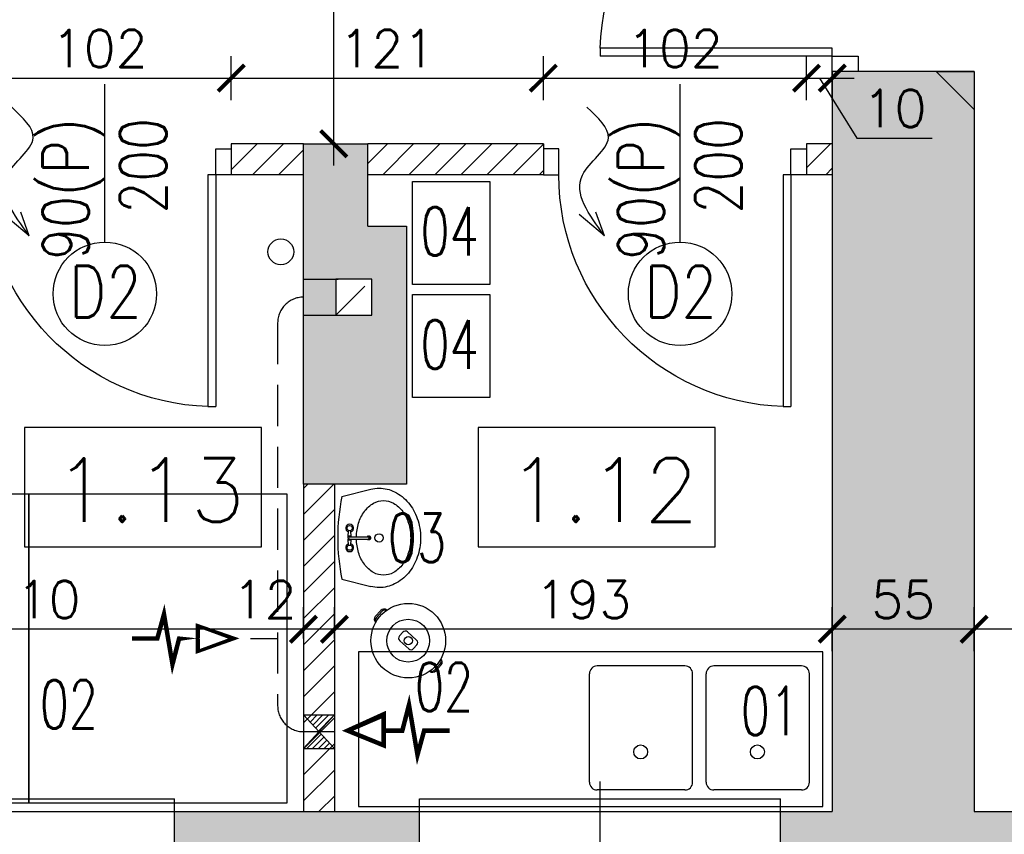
# Model space of a CAD drawing. Header units: millimetres. Extents: x 31969 to 285678, y -69766 to -1123.
# Tile 11 of 102: x 140558 to 140940, y -10614 to -10298. Entities that reach past the tile are written whole.
import ezdxf
from ezdxf.lldxf.tags import DXFTag

# ---------------------------------------------------------------- set-up
doc = ezdxf.new("R2010")
doc.units = ezdxf.units.MM
doc.linetypes.add('KRE_16_8', pattern=[24, 16, -8])
for name, color, linetype in [('a- wentylacja Łukasza 2', 118, 'Continuous'), ('a-opis 1', 3, 'Continuous'), ('a-opis 3', 15, 'Continuous'), ('a-opis stolarki 1', 3, 'Continuous'), ('a-opis stolarki 2', 1, 'Continuous'), ('a-opis technologii 2', 12, 'Continuous'), ('a-przekrój 1', 3, 'Continuous'), ('a-przekrój 2', 251, 'Continuous'), ('a-stolarka drzwiowa', 3, 'Continuous'), ('a-stolarka okienna', 3, 'Continuous'), ('a-szraf', 252, 'Continuous'), ('a-wentylacja', 3, 'Continuous'), ('a-wymiary', 11, 'Continuous'), ('a-wyposażenie', 84, 'Continuous'), ('a-ściany działowe projektowane', 5, 'Continuous'), ('a-ściany istniejące murowane', 6, 'Continuous')]:
    doc.layers.add(name, color=color, linetype=linetype)
doc.styles.add('MAREK', font='simplex.shx')
doc.styles.add('RS01507', font='romans.shx', dxfattribs={"width": 0.7, "height": 0.15})
doc.styles.add('WYMIAR', font='romans.shx', dxfattribs={"width": 0.8})
tags = doc.linetypes.add('DASHED', pattern=[0.75, 0.5, -0.25]).pattern_tags.tags
tags[6:7] = [DXFTag(74, 4), DXFTag(75, 0), DXFTag(340, '0'), DXFTag(46, 1.0), DXFTag(50, 0.0), DXFTag(44, 0.0), DXFTag(45, 0.0)]
tags[4:5] = [DXFTag(74, 4), DXFTag(75, 0), DXFTag(340, '0'), DXFTag(46, 1.0), DXFTag(50, 0.0), DXFTag(44, 0.0), DXFTag(45, 0.0)]
doc.dimstyles.new('MAREK', dxfattribs={"dimscale": 0.85, "dimtxt": 17, "dimasz": 12, "dimexe": 10, "dimexo": 0.625, "dimgap": 5, "dimtad": 1, "dimdec": 1, "dimdsep": 46, "dimtxsty": 'MAREK', "dimblk1": 'ARCHTICK', "dimblk2": 'ARCHTICK', "dimsah": 1, "dimcen": 2.5, "dimdle": 10, "dimadec": 0, "dimazin": 0, "dimtfac": 1, "dimtdec": 1, "dimtmove": 1, "dimatfit": 3, "dimldrblk": 'ARCHTICK', "dimfxl": 0, "dimtolj": 1, "dimtzin": 0, "dimarcsym": 0})

# ---------------------------------------------------------------- blocks, each defined once
blk = doc.blocks.new('_ARCHTICK')
at = {"color": 0, "linetype": 'ByBlock', "const_width": 0.15}
blk.add_lwpolyline([(-0.5, -0.5), (0.5, 0.5)], dxfattribs=at)
blk = doc.blocks.new('*D118')
at = {"layer": 'a-wymiary', "color": 0, "lineweight": -2, "ltscale": 100}
for p, q in [((140928.0717196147, -10542.85663354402), (140928.0717196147, -10525.85663354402)), ((141986.0717196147, -10542.85663354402), (141986.0717196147, -10525.85663354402)), ((141994.5717196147, -10534.35663354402), (140919.5717196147, -10534.35663354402))]:
    blk.add_line(p, q, dxfattribs=at)
at = {"layer": 'DEFPOINTS', "color": 0, "ltscale": 100}
for p in [(140928.0717196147, -10534.35663354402), (140928.0717196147, -10544.13573911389), (141986.0717196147, -10544.13573911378)]:
    blk.add_point(p, dxfattribs=at)
at = {"layer": 'a-wymiary', "color": 0, "lineweight": -2, "ltscale": 100, "xscale": 10.2, "yscale": 10.2, "zscale": 10.2, "rotation": 180}
blk.add_blockref('_ARCHTICK', (140928.0717196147, -10534.35663354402), dxfattribs=at)
at = {"layer": 'a-wymiary', "color": 0, "lineweight": -2, "ltscale": 100, "xscale": 10.2, "yscale": 10.2, "zscale": 10.2}
blk.add_blockref('_ARCHTICK', (141986.0717196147, -10534.35663354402), dxfattribs=at)
at = {"layer": 'a-wymiary', "color": 0, "ltscale": 100, "insert": (141457.0717196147, -10522.88163354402), "char_height": 14.45, "attachment_point": 5, "style": 'MAREK'}
blk.add_mtext('\\A1;1058', dxfattribs=at)
blk = doc.blocks.new('A$C42BE72CD')
at = {"layer": 'a-stolarka drzwiowa'}
for p, q in [((5.999947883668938, 99.9500125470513), (-5.211633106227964e-05, 99.9500125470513)), ((5.999947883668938, 89.9500125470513), (5.999947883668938, 99.9500125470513)), ((95.99994788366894, 89.9500125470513), (95.99994788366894, 99.9500125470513)), ((95.99994788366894, 99.9500125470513), (101.9999478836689, 99.9500125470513)), ((-5.211633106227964e-05, 89.9500125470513), (5.999947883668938, 89.9500125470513)), ((5.999947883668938, 89.9500125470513), (8.999947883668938, 89.9500125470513)), ((5.999947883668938, 89.9500125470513), (5.999947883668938, 2.64436675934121e-05)), ((8.999947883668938, 89.9500125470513), (8.999947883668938, 2.64436675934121e-05)), ((101.9999478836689, 89.9500125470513), (95.99994788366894, 89.9500125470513)), ((8.999947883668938, 2.64436675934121e-05), (5.999947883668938, 2.64436675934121e-05))]:
    blk.add_line(p, q, dxfattribs=at)
at = {"layer": 'a-stolarka drzwiowa', "linetype": 'DASHED', "lineweight": 25, "ltscale": 20}
blk.add_arc((5.999947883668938, 89.95001254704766), 89.9999999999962, 271.9102131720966, 0, dxfattribs=at)
blk = doc.blocks.new('*D140')
at = {"layer": 'a-wymiary', "color": 0, "lineweight": -2, "ltscale": 100}
for p, q in [((140873.0717196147, -10542.85663354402), (140873.0717196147, -10525.85663354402)), ((140928.0717196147, -10542.85663354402), (140928.0717196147, -10525.85663354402)), ((140936.5717196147, -10534.35663354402), (140864.5717196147, -10534.35663354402))]:
    blk.add_line(p, q, dxfattribs=at)
at = {"layer": 'DEFPOINTS', "color": 0, "ltscale": 100}
for p in [(140873.0717196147, -10534.35663354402), (140873.0717196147, -10544.13573911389), (140928.0717196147, -10544.13573911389)]:
    blk.add_point(p, dxfattribs=at)
at = {"layer": 'a-wymiary', "color": 0, "lineweight": -2, "ltscale": 100, "xscale": 10.2, "yscale": 10.2, "zscale": 10.2, "rotation": 180}
blk.add_blockref('_ARCHTICK', (140873.0717196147, -10534.35663354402), dxfattribs=at)
at = {"layer": 'a-wymiary', "color": 0, "lineweight": -2, "ltscale": 100, "xscale": 10.2, "yscale": 10.2, "zscale": 10.2}
blk.add_blockref('_ARCHTICK', (140928.0717196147, -10534.35663354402), dxfattribs=at)
at = {"layer": 'a-wymiary', "color": 0, "ltscale": 100, "insert": (140900.5717196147, -10522.88163354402), "char_height": 14.45, "attachment_point": 5, "style": 'MAREK'}
blk.add_mtext('\\A1;55', dxfattribs=at)
blk = doc.blocks.new('*D141')
at = {"layer": 'a-wymiary', "color": 0, "lineweight": -2, "ltscale": 100}
for p, q in [((140680.0717196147, -10537.92985306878), (140680.0717196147, -10525.85663354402)), ((140873.0717196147, -10542.85663354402), (140873.0717196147, -10525.85663354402)), ((140881.5717196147, -10534.35663354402), (140671.5717196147, -10534.35663354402))]:
    blk.add_line(p, q, dxfattribs=at)
at = {"layer": 'DEFPOINTS', "color": 0, "ltscale": 100}
for p in [(140680.0717196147, -10534.35663354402), (140680.0717196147, -10538.46110306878), (140873.0717196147, -10544.13573911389)]:
    blk.add_point(p, dxfattribs=at)
at = {"layer": 'a-wymiary', "color": 0, "lineweight": -2, "ltscale": 100, "xscale": 10.2, "yscale": 10.2, "zscale": 10.2, "rotation": 180}
blk.add_blockref('_ARCHTICK', (140680.0717196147, -10534.35663354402), dxfattribs=at)
at = {"layer": 'a-wymiary', "color": 0, "lineweight": -2, "ltscale": 100, "xscale": 10.2, "yscale": 10.2, "zscale": 10.2}
blk.add_blockref('_ARCHTICK', (140873.0717196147, -10534.35663354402), dxfattribs=at)
at = {"layer": 'a-wymiary', "color": 0, "ltscale": 100, "insert": (140776.5717196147, -10522.88163354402), "char_height": 14.45, "attachment_point": 5, "style": 'MAREK'}
blk.add_mtext('\\A1;193', dxfattribs=at)
blk = doc.blocks.new('*D142')
at = {"layer": 'a-wymiary', "color": 0, "lineweight": -2, "ltscale": 100}
for p, q in [((140668.0717196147, -10537.92985306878), (140668.0717196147, -10525.85663354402)), ((140680.0717196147, -10537.92985306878), (140680.0717196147, -10525.85663354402)), ((140688.5717196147, -10534.35663354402), (140659.5717196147, -10534.35663354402))]:
    blk.add_line(p, q, dxfattribs=at)
at = {"layer": 'DEFPOINTS', "color": 0, "ltscale": 100}
for p in [(140668.0717196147, -10534.35663354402), (140668.0717196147, -10538.46110306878), (140680.0717196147, -10538.46110306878)]:
    blk.add_point(p, dxfattribs=at)
at = {"layer": 'a-wymiary', "color": 0, "lineweight": -2, "ltscale": 100, "xscale": 10.2, "yscale": 10.2, "zscale": 10.2, "rotation": 180}
blk.add_blockref('_ARCHTICK', (140668.0717196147, -10534.35663354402), dxfattribs=at)
at = {"layer": 'a-wymiary', "color": 0, "lineweight": -2, "ltscale": 100, "xscale": 10.2, "yscale": 10.2, "zscale": 10.2}
blk.add_blockref('_ARCHTICK', (140680.0717196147, -10534.35663354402), dxfattribs=at)
at = {"layer": 'a-wymiary', "color": 0, "ltscale": 100, "insert": (140653.020717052, -10522.88163354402), "char_height": 14.45, "attachment_point": 5, "style": 'MAREK'}
blk.add_mtext('\\A1;12', dxfattribs=at)
blk = doc.blocks.new('*D143')
at = {"layer": 'a-wymiary', "color": 0, "lineweight": -2, "ltscale": 100}
for p, q in [((140458.0717196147, -10537.92985306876), (140458.0717196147, -10525.85663354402)), ((140668.0717196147, -10537.92985306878), (140668.0717196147, -10525.85663354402)), ((140676.5717196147, -10534.35663354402), (140449.5717196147, -10534.35663354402))]:
    blk.add_line(p, q, dxfattribs=at)
at = {"layer": 'DEFPOINTS', "color": 0, "ltscale": 100}
for p in [(140458.0717196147, -10534.35663354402), (140458.0717196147, -10538.46110306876), (140668.0717196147, -10538.46110306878)]:
    blk.add_point(p, dxfattribs=at)
at = {"layer": 'a-wymiary', "color": 0, "lineweight": -2, "ltscale": 100, "xscale": 10.2, "yscale": 10.2, "zscale": 10.2, "rotation": 180}
blk.add_blockref('_ARCHTICK', (140458.0717196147, -10534.35663354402), dxfattribs=at)
at = {"layer": 'a-wymiary', "color": 0, "lineweight": -2, "ltscale": 100, "xscale": 10.2, "yscale": 10.2, "zscale": 10.2}
blk.add_blockref('_ARCHTICK', (140668.0717196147, -10534.35663354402), dxfattribs=at)
at = {"layer": 'a-wymiary', "color": 0, "ltscale": 100, "insert": (140563.0717196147, -10522.88163354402), "char_height": 14.45, "attachment_point": 5, "style": 'MAREK'}
blk.add_mtext('\\A1;210', dxfattribs=at)
blk = doc.blocks.new('*D157')
at = {"layer": 'a-wymiary', "color": 0, "lineweight": -2, "ltscale": 100}
for p, q in [((140679.8572673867, -10354.59663652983), (140679.8572673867, -10192.59663652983)), ((140671.3572673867, -10201.09663652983), (140688.3572673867, -10201.09663652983)), ((140672.7910810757, -10346.09663652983), (140688.3572673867, -10346.09663652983))]:
    blk.add_line(p, q, dxfattribs=at)
at = {"layer": 'DEFPOINTS', "color": 0, "ltscale": 100}
for p in [(140663.1417535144, -10201.09663652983), (140679.8572673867, -10201.09663652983), (140672.2598310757, -10346.09663652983)]:
    blk.add_point(p, dxfattribs=at)
at = {"layer": 'a-wymiary', "color": 0, "lineweight": -2, "ltscale": 100, "xscale": 10.2, "yscale": 10.2, "zscale": 10.2}
for p, rotation in [((140679.8572673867, -10201.09663652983), 90), ((140679.8572673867, -10346.09663652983), 270)]:
    blk.add_blockref('_ARCHTICK', p, dxfattribs=dict(at, rotation=rotation))
at = {"layer": 'a-wymiary', "color": 0, "ltscale": 100, "insert": (140668.3822673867, -10273.59663652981), "char_height": 14.45, "attachment_point": 5, "rotation": 90, "style": 'MAREK'}
blk.add_mtext('\\A1;145', dxfattribs=at)
blk = doc.blocks.new('*D175')
at = {"layer": 'a-wymiary', "color": 0, "lineweight": -2, "ltscale": 100}
for p, q in [((140538.0717196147, -10329.15503684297), (140538.0717196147, -10312.15503684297)), ((140640.072059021, -10329.15503684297), (140640.072059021, -10312.15503684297)), ((140529.5717196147, -10320.65503684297), (140648.572059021, -10320.65503684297))]:
    blk.add_line(p, q, dxfattribs=at)
at = {"layer": 'DEFPOINTS', "color": 0, "ltscale": 100}
for p in [(140640.072059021, -10320.65503684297), (140538.0717196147, -10352.38995076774), (140640.072059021, -10352.38995076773)]:
    blk.add_point(p, dxfattribs=at)
at = {"layer": 'a-wymiary', "color": 0, "lineweight": -2, "ltscale": 100, "xscale": 10.2, "yscale": 10.2, "zscale": 10.2, "rotation": 180}
blk.add_blockref('_ARCHTICK', (140538.0717196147, -10320.65503684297), dxfattribs=at)
at = {"layer": 'a-wymiary', "color": 0, "lineweight": -2, "ltscale": 100, "xscale": 10.2, "yscale": 10.2, "zscale": 10.2}
blk.add_blockref('_ARCHTICK', (140640.072059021, -10320.65503684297), dxfattribs=at)
at = {"layer": 'a-wymiary', "color": 0, "ltscale": 100, "insert": (140589.0718893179, -10309.18003684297), "char_height": 14.45, "attachment_point": 5, "style": 'MAREK'}
blk.add_mtext('\\A1;102', dxfattribs=at)
blk = doc.blocks.new('*D176')
at = {"layer": 'a-wymiary', "color": 0, "lineweight": -2, "ltscale": 100}
for p, q in [((140640.072059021, -10329.15503684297), (140640.072059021, -10312.15503684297)), ((140761.0717196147, -10329.15503684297), (140761.0717196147, -10312.15503684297)), ((140631.572059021, -10320.65503684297), (140769.5717196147, -10320.65503684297))]:
    blk.add_line(p, q, dxfattribs=at)
at = {"layer": 'DEFPOINTS', "color": 0, "ltscale": 100}
for p in [(140761.0717196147, -10320.65503684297), (140640.072059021, -10352.38995076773), (140761.0717196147, -10352.62374780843)]:
    blk.add_point(p, dxfattribs=at)
at = {"layer": 'a-wymiary', "color": 0, "lineweight": -2, "ltscale": 100, "xscale": 10.2, "yscale": 10.2, "zscale": 10.2, "rotation": 180}
blk.add_blockref('_ARCHTICK', (140640.072059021, -10320.65503684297), dxfattribs=at)
at = {"layer": 'a-wymiary', "color": 0, "lineweight": -2, "ltscale": 100, "xscale": 10.2, "yscale": 10.2, "zscale": 10.2}
blk.add_blockref('_ARCHTICK', (140761.0717196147, -10320.65503684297), dxfattribs=at)
at = {"layer": 'a-wymiary', "color": 0, "ltscale": 100, "insert": (140700.5718893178, -10309.18003684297), "char_height": 14.45, "attachment_point": 5, "style": 'MAREK'}
blk.add_mtext('\\A1;121', dxfattribs=at)
blk = doc.blocks.new('*D177')
at = {"layer": 'a-wymiary', "color": 0, "lineweight": -2, "ltscale": 100}
for p, q in [((140761.0717196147, -10329.15503684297), (140761.0717196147, -10312.15503684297)), ((140863.0717196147, -10329.15503684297), (140863.0717196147, -10312.15503684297)), ((140752.5717196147, -10320.65503684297), (140871.5717196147, -10320.65503684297))]:
    blk.add_line(p, q, dxfattribs=at)
at = {"layer": 'DEFPOINTS', "color": 0, "ltscale": 100}
for p in [(140863.0717196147, -10320.65503684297), (140761.0717196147, -10352.62374780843), (140863.0717196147, -10352.38995076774)]:
    blk.add_point(p, dxfattribs=at)
at = {"layer": 'a-wymiary', "color": 0, "lineweight": -2, "ltscale": 100, "xscale": 10.2, "yscale": 10.2, "zscale": 10.2, "rotation": 180}
blk.add_blockref('_ARCHTICK', (140761.0717196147, -10320.65503684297), dxfattribs=at)
at = {"layer": 'a-wymiary', "color": 0, "lineweight": -2, "ltscale": 100, "xscale": 10.2, "yscale": 10.2, "zscale": 10.2}
blk.add_blockref('_ARCHTICK', (140863.0717196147, -10320.65503684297), dxfattribs=at)
at = {"layer": 'a-wymiary', "color": 0, "ltscale": 100, "insert": (140812.0717196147, -10309.18003684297), "char_height": 14.45, "attachment_point": 5, "style": 'MAREK'}
blk.add_mtext('\\A1;102', dxfattribs=at)
blk = doc.blocks.new('*D178')
at = {"layer": 'a-wymiary', "color": 0, "lineweight": -2, "ltscale": 100}
for p, q in [((140863.0717196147, -10329.15503684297), (140863.0717196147, -10312.15503684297)), ((140873.0717196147, -10329.15503684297), (140873.0717196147, -10312.15503684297)), ((140854.5717196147, -10320.65503684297), (140881.5717196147, -10320.65503684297)), ((140868.0717196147, -10320.65503684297), (140882.6428942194, -10343.89448657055)), ((140882.6428942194, -10343.89448657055), (140911.7857513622, -10343.89448657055))]:
    blk.add_line(p, q, dxfattribs=at)
at = {"layer": 'DEFPOINTS', "color": 0, "ltscale": 100}
for p in [(140873.0717196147, -10320.65503684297), (140863.0717196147, -10352.38995076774), (140873.0717196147, -10352.38995076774)]:
    blk.add_point(p, dxfattribs=at)
at = {"layer": 'a-wymiary', "color": 0, "lineweight": -2, "ltscale": 100, "xscale": 10.2, "yscale": 10.2, "zscale": 10.2, "rotation": 180}
blk.add_blockref('_ARCHTICK', (140863.0717196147, -10320.65503684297), dxfattribs=at)
at = {"layer": 'a-wymiary', "color": 0, "lineweight": -2, "ltscale": 100, "xscale": 10.2, "yscale": 10.2, "zscale": 10.2}
blk.add_blockref('_ARCHTICK', (140873.0717196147, -10320.65503684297), dxfattribs=at)
at = {"layer": 'a-wymiary', "color": 0, "ltscale": 100, "insert": (140897.2143227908, -10332.41948657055), "char_height": 14.45, "attachment_point": 5, "style": 'MAREK'}
blk.add_mtext('\\A1;10', dxfattribs=at)

msp = doc.modelspace()

# ---------------------------------------------------------------- hatches: boundary and pattern name
at = {"layer": 'a- wentylacja Łukasza 2'}
h = msp.add_hatch(dxfattribs=at)
h.set_pattern_fill('LINE', color=256, scale=0.5, angle=45)
h.set_pattern_definition([(45, (0, 0), (-1.122532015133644, 1.122532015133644), [])])
h.paths.add_polyline_path([(140674.0717196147, -10574.08689875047), (140668.0717196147, -10580.58689875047), (140680.0717196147, -10580.58689875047)])
h.paths.add_polyline_path([(140680.0717196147, -10567.58689875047), (140668.0717196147, -10567.58689875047), (140674.0717196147, -10574.08689875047)])
at = {"layer": 'a-opis 1', "ltscale": 100}
h = msp.add_hatch(color=256, dxfattribs=at)
h.dxf.hatch_style = 1
h.paths.add_polyline_path([(140913.3519244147, -10318.0966365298), (140928.0717196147, -10318.0966365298), (140928.0717196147, -10332.81643172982), (140922.5517964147, -10327.2965085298), (140922.5517964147, -10323.61655972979), (140918.8718476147, -10323.61655972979)])
h.paths.add_polyline_path([(140918.8718476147, -10323.61655972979), (140922.5517964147, -10323.61655972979), (140922.5517964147, -10327.2965085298)], flags=17)
at = {"layer": 'a-przekrój 2', "ltscale": 0.1}
h = msp.add_hatch(dxfattribs=at)
h.set_pattern_fill('LINE', color=256, scale=2.25, angle=45)
h.set_pattern_definition([(45, (0, 0), (-5.051394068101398, 5.051394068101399), [])])
h.paths.add_polyline_path([(140680.0717196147, -10478.09663652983), (140668.0717196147, -10478.09663652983), (140668.0717196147, -10605.09663652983), (140680.0717196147, -10605.09663652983)])
h.paths.add_polyline_path([(140761.0717196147, -10346.09663652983), (140693.0717196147, -10346.09663652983), (140693.0717196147, -10358.09663652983), (140761.0717196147, -10358.09663652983)])
h.paths.add_polyline_path([(140873.0717196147, -10346.09663652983), (140863.0717196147, -10346.09663652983), (140863.0717196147, -10358.09663652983), (140873.0717196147, -10358.09663652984)])
h.paths.add_polyline_path([(140668.0717196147, -10346.09663652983), (140640.0717196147, -10346.09663652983), (140640.0717196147, -10358.09663652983), (140668.0717196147, -10358.09663652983)])
h.paths.add_polyline_path([(140538.0717196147, -10346.09663652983), (140458.0717196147, -10346.09663652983), (140458.0717196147, -10358.09663652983), (140538.0717196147, -10358.09663652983)])
at = {"layer": 'a-szraf', "ltscale": 0.9}
h = msp.add_hatch(color=254, dxfattribs=at)
h.dxf.hatch_style = 1
h.paths.add_polyline_path([(140708.0717196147, -9549.096636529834), (140698.0717196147, -9549.096636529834), (140674.0717196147, -9549.096636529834), (140623.0717196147, -9549.096636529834), (140623.0717196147, -9604.096636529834), (140663.0717196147, -9604.096636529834), (140663.0717196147, -9784.096636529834), (140688.0717196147, -9784.096636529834), (140688.0717196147, -9604.096636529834), (140708.0717196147, -9604.096636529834)])
h.paths.add_polyline_path([(140483.0717196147, -9549.096636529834), (140409.0717196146, -9549.096636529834), (140409.0717196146, -9604.096636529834), (140483.0717196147, -9604.096636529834)])
h.paths.add_polyline_path([(140269.0717196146, -9549.096636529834), (140213.0717196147, -9549.096636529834), (140213.0717196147, -9604.096636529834), (140269.0717196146, -9604.096636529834)])
h.paths.add_polyline_path([(140269.0717196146, -9534.096636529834), (140213.0717196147, -9534.096636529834), (140213.0717196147, -9549.096636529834), (140269.0717196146, -9549.096636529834)])
h.paths.add_polyline_path([(140483.0717196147, -9534.096636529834), (140409.0717196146, -9534.096636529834), (140409.0717196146, -9549.096636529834), (140483.0717196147, -9549.096636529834)])
h.paths.add_polyline_path([(140664.0717196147, -9534.096636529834), (140623.0717196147, -9534.096636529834), (140623.0717196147, -9549.096636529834), (140664.0717196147, -9549.096636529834)])
h.paths.add_polyline_path([(140668.0717196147, -9534.096636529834), (140664.0717196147, -9534.096636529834), (140664.0717196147, -9549.096636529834), (140668.0717196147, -9549.096636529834)])
h.paths.add_polyline_path([(140674.0717196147, -9540.096636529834), (140674.0717196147, -9534.096636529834), (140668.0717196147, -9534.096636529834), (140668.0717196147, -9549.096636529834)])
h.paths.add_polyline_path([(140674.0717196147, -9540.096636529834), (140668.0717196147, -9549.096636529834), (140674.0717196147, -9549.096636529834)], flags=17)
h.paths.add_polyline_path([(140708.0717196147, -9534.096636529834), (140698.0717196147, -9534.096636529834), (140698.0717196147, -9549.096636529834), (140708.0717196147, -9549.096636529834)])
h.paths.add_polyline_path([(140688.0717196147, -9894.096636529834), (140680.0717196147, -9894.096636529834), (140663.0717196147, -9894.096636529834), (140663.0717196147, -10157.09663652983), (140656.0920001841, -10157.09663652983), (140656.0920001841, -10201.09663652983), (140710.5717196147, -10201.09663652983), (140710.5717196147, -10157.09663652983), (140688.0717196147, -10157.09663652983)])
h.paths.add_polyline_path([(140558.0717196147, -10157.09663652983), (140213.0717196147, -10157.09663652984), (140213.0717196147, -10201.09663652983), (140558.0717196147, -10201.09663652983)])
h.paths.add_polyline_path([(140458.0717196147, -10332.09663652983), (140393.0717196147, -10332.09663652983), (140393.0717196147, -10347.09663652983), (140443.0717196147, -10347.09663652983), (140443.0717196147, -10605.09663652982), (140413.0717196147, -10605.09663652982), (140413.0717196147, -10660.09663652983), (140458.0717196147, -10660.09663652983), (140478.0717196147, -10660.09663652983), (140478.0717196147, -10605.09663652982), (140458.0717196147, -10605.09663652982)])
h.paths.add_polyline_path([(140298.0717196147, -10332.09663652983), (140213.0717196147, -10332.09663652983), (140213.0717196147, -10347.09663652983), (140298.0717196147, -10347.09663652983)])
h.paths.add_polyline_path([(140273.0717196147, -10660.09663652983), (140213.0717196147, -10660.09663652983), (140213.0717196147, -10675.09663652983), (140273.0717196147, -10675.09663652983)])
h.paths.add_polyline_path([(140273.0717196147, -10605.09663652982), (140213.0717196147, -10605.09663652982), (140213.0717196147, -10660.09663652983), (140273.0717196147, -10660.09663652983)])
h.paths.add_polyline_path([(140458.0717196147, -10660.09663652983), (140413.0717196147, -10660.09663652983), (140413.0717196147, -10675.09663652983), (140458.0717196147, -10675.09663652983)])
h.paths.add_polyline_path([(140713.0717196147, -10605.09663652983), (140618.0717196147, -10605.09663652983), (140618.0717196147, -10660.09663652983), (140713.0717196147, -10660.09663652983)])
h.paths.add_polyline_path([(140966.0717196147, -10605.09663652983), (140928.0717196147, -10605.09663652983), (140928.0717196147, -10332.81643172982), (140913.3519244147, -10318.09663652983), (140873.0717196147, -10318.09663652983), (140873.0717196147, -10605.09663652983), (140853.0717196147, -10605.09663652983), (140853.0717196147, -10660.09663652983), (140873.0717196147, -10660.09663652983), (140873.0717196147, -10675.0966365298), (140873.0717196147, -10690.09663652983), (140928.0717196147, -10690.09663652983), (140933.0717196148, -10690.09663652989), (140951.3519244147, -10690.09663652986), (140966.0717196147, -10675.37684132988)])
h.paths.add_polyline_path([(140708.0717196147, -10378.09663652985), (140693.0717196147, -10378.09663652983), (140693.0717196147, -10346.09663652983), (140668.0717196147, -10346.09663652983), (140668.0717196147, -10398.59663652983), (140681.5780055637, -10398.59663652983), (140694.5654336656, -10398.59663652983), (140694.5654336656, -10412.59663652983), (140680.5654336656, -10412.59663652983), (140668.0717196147, -10412.59663652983), (140668.0717196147, -10478.09663652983), (140708.0717196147, -10478.09663652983)])
h.paths.add_polyline_path([(140680.5654336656, -10398.59663652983), (140668.0717196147, -10398.59663652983), (140668.0717196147, -10412.59663652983), (140680.5654336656, -10412.59663652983)], flags=17)
h.paths.add_polyline_path([(140928.0717196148, -10855.09663652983), (140873.0717196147, -10855.09663652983), (140873.0717196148, -10910.09663652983), (140928.0717196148, -10910.09663652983)])
h.paths.add_polyline_path([(140873.0717196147, -10855.09663652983), (140858.0717196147, -10855.09663652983), (140858.0717196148, -10910.09663652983), (140873.0717196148, -10910.09663652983)])
h.paths.add_polyline_path([(141798.0717196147, -10660.09663652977), (141831.0717196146, -10660.09663652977), (141831.0717196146, -10605.09663652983), (141146.0717196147, -10605.09663652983), (141146.0717196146, -10613.09663652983), (141146.0717196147, -10675.37684132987), (141160.7915148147, -10690.09663652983), (141743.0717196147, -10690.09663652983), (141743.0717196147, -11070.09663652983), (141146.0717196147, -11070.09663652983), (141146.0717196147, -11332.59663652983), (141181.0717196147, -11332.59663652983), (141181.0717196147, -11094.09663652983), (141743.0717196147, -11094.09663652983), (141743.0717196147, -11145.09663652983), (141798.0717196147, -11145.09663652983), (141798.0717196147, -11075.09663652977)])
h.paths.add_polyline_path([(141798.0717196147, -11285.09663652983), (141743.0717196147, -11285.09663652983), (141743.0717196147, -11332.59663652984), (141798.0717196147, -11332.59663652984)])
h.paths.add_polyline_path([(141813.0717196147, -11285.09663652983), (141798.0717196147, -11285.09663652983), (141798.0717196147, -11332.59663652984), (141813.0717196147, -11332.59663652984)])
h.paths.add_polyline_path([(141813.0717196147, -11075.09663652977), (141798.0717196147, -11075.09663652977), (141798.0717196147, -11145.09663652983), (141813.0717196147, -11145.09663652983)], flags=17)
h.paths.add_polyline_path([(140928.0717196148, -11075.09663652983), (140873.0717196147, -11075.09663652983), (140873.0717196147, -11130.09663652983), (140928.0717196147, -11130.09663652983)])
h.paths.add_polyline_path([(140873.0717196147, -11075.09663652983), (140858.0717196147, -11075.09663652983), (140858.0717196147, -11130.09663652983), (140873.0717196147, -11130.09663652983)])
h.paths.add_polyline_path([(140928.0717196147, -11295.09663652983), (140873.0717196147, -11295.09663652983), (140873.0717196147, -11332.59663652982), (140928.0717196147, -11332.59663652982)])
h.paths.add_polyline_path([(140873.0717196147, -11295.09663652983), (140858.0717196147, -11295.09663652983), (140858.0717196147, -11332.59663652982), (140873.0717196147, -11332.59663652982)])
h.paths.add_polyline_path([(140928.0717196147, -9604.096636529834), (140953.0717196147, -9604.096636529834), (140953.0717196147, -9549.096636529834), (140848.0717196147, -9549.096636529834), (140848.0717196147, -9604.096636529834), (140873.0717196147, -9604.096636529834), (140873.0717196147, -10157.09663652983), (140850.5717196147, -10157.09663652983), (140850.5717196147, -10201.09663652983), (140873.0717196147, -10201.09663652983), (140873.0717196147, -10216.09663652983), (140913.3519244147, -10216.09663652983), (140928.0717196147, -10201.37684132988), (140928.0717196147, -10201.09663652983), (140942.9789226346, -10201.09663652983), (140942.9789226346, -10184.22789746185), (141011.2358972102, -10184.22789746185), (141011.2358972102, -10201.09663652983), (141161.0717196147, -10201.09663652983), (141161.0717196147, -10193.09663652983), (141161.0717196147, -10171.81643172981), (141146.3519244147, -10157.09663652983), (141047.5717196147, -10157.09663652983), (141047.5717196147, -10170.60292247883), (141047.5717196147, -10184.60292247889), (141027.5717196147, -10184.60292247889), (141027.5717196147, -10170.60292247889), (141027.5717196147, -10157.09663652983), (140928.0717196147, -10157.09663652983)])
h.paths.add_polyline_path([(140953.0717196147, -9534.096636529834), (140848.0717196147, -9534.096636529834), (140848.0717196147, -9549.096636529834), (140953.0717196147, -9549.096636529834)])
h.paths.add_polyline_path([(141167.0717196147, -9549.096636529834), (141093.0717196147, -9549.096636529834), (141093.0717196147, -9604.096636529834), (141167.0717196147, -9604.096636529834)])
h.paths.add_polyline_path([(141167.0717196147, -9534.096636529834), (141093.0717196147, -9534.096636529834), (141093.0717196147, -9549.096636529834), (141167.0717196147, -9549.096636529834)])
h.paths.add_polyline_path([(141381.0717196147, -9549.096636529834), (141307.0717196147, -9549.096636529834), (141307.0717196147, -9604.096636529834), (141381.0717196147, -9604.096636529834)])
h.paths.add_polyline_path([(141381.0717196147, -9534.096636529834), (141307.0717196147, -9534.096636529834), (141307.0717196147, -9549.096636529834), (141381.0717196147, -9549.096636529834)])
h.paths.add_polyline_path([(141586.0717196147, -9549.096636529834), (141521.0717196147, -9549.096636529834), (141521.0717196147, -9604.096636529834), (141586.0717196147, -9604.096636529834)])
h.paths.add_polyline_path([(141586.0717196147, -9534.096636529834), (141521.0717196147, -9534.096636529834), (141521.0717196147, -9549.096636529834), (141586.0717196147, -9549.096636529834)])
h.paths.add_polyline_path([(141834.0717196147, -9549.096636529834), (141726.0717196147, -9549.096636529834), (141726.0717196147, -9604.096636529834), (141834.0717196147, -9604.096636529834)])
h.paths.add_polyline_path([(141834.0717196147, -9534.096636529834), (141726.0717196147, -9534.096636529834), (141726.0717196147, -9549.096636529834), (141834.0717196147, -9549.096636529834)])
h.paths.add_polyline_path([(142048.0717196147, -9549.096636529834), (141974.0717196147, -9549.096636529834), (141974.0717196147, -9604.096636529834), (142048.0717196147, -9604.096636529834)])
h.paths.add_polyline_path([(142048.0717196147, -9534.096636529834), (141974.0717196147, -9534.096636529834), (141974.0717196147, -9549.096636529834), (142048.0717196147, -9549.096636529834)])
h.paths.add_polyline_path([(141047.5717196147, -10157.09663652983), (141027.5717196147, -10157.09663652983), (141027.5717196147, -10170.60292247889), (141047.5717196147, -10170.60292247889)], flags=17)
h.paths.add_polyline_path([(141530.5717196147, -10170.60292247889), (141530.5717196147, -10157.09663652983), (141332.7915148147, -10157.09663652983), (141318.0717196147, -10171.81643172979), (141318.0717196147, -10201.09663652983), (141986.0717196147, -10201.09663652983), (141986.0717196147, -10211.09663652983), (142001.0717196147, -10211.09663652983), (142001.0717196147, -10201.09663652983), (142127.0717196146, -10201.09663652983), (142127.0717196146, -10193.09663652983), (142127.0717196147, -10171.81643172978), (142112.3519244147, -10157.09663652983), (141914.5717196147, -10157.09663652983), (141914.5717196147, -10170.60292247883), (141914.5717196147, -10184.60292247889), (141900.5717196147, -10184.60292247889), (141900.5717196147, -10170.60292247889), (141900.5717196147, -10157.09663652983), (141544.5717196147, -10157.09663652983), (141544.5717196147, -10170.60292247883), (141544.5717196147, -10184.60292247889), (141530.5717196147, -10184.60292247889)])
h.paths.add_polyline_path([(141544.5717196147, -10157.09663652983), (141530.5717196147, -10157.09663652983), (141530.5717196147, -10170.60292247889), (141544.5717196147, -10170.60292247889)], flags=17)
h.paths.add_polyline_path([(141914.5717196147, -10157.09663652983), (141900.5717196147, -10157.09663652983), (141900.5717196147, -10170.60292247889), (141914.5717196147, -10170.60292247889)], flags=17)
h.paths.add_polyline_path([(140965.8810454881, -10192.66818151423), (140994.9556700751, -10192.66818151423), (140994.9556700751, -10167.01410099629), (140965.8810454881, -10167.01410099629)], flags=25)

# ---------------------------------------------------------------- linework, layer by layer
at = {"layer": 'a- wentylacja Łukasza 2', "linetype": 'DASHED', "ltscale": 0.009000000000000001}
for p, q in [((140561.8034481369, -10381.76620383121), (140551.9283185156, -10373.47998620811)), ((140561.8034481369, -10381.76620383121), (140558.4598055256, -10372.57962125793)), ((140784.8034481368, -10381.76620383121), (140774.9283185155, -10373.47998620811)), ((140784.8034481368, -10381.76620383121), (140781.4598055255, -10372.57962125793))]:
    msp.add_line(p, q, dxfattribs=at)
at = {"layer": 'a- wentylacja Łukasza 2', "linetype": 'KRE_16_8'}
for p, q in [((140658.0717196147, -10415.59663652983), (140658.0717196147, -10564.08689875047)), ((140658.0717196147, -10538.03628770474), (140647.5117196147, -10538.03628770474)), ((140668.0717196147, -10574.08689875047), (140680.0717196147, -10574.08689875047))]:
    msp.add_line(p, q, dxfattribs=at)
at = {"layer": 'a- wentylacja Łukasza 2'}
for p, q in [((140668.0717196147, -10567.58689875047), (140680.0717196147, -10567.58689875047)), ((140668.0717196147, -10580.58689875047), (140680.0717196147, -10567.58689875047)), ((140668.0717196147, -10567.58689875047), (140680.0717196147, -10580.58689875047)), ((140668.0717196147, -10580.58689875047), (140680.0717196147, -10580.58689875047))]:
    msp.add_line(p, q, dxfattribs=at)
at = {"layer": 'a- wentylacja Łukasza 2', "ltscale": 0.5, "const_width": 1.741824}
for points in [[(140601.5596476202, -10537.9625723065), (140611.4233180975, -10537.96257230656), (140614.0062150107, -10528.57069015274), (140617.3046395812, -10547.95534740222), (140619.8876431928, -10537.96257230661), (140627.107504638, -10537.96257230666), (140627.1075046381, -10544.05422876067), (140641.0532023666, -10537.96257230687), (140627.1075046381, -10532.27843634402), (140627.107504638, -10537.96257230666)], [(140724.726785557, -10573.70902238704), (140714.8631150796, -10573.70902238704), (140712.2802181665, -10583.10090454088), (140708.9817935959, -10563.71624729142), (140706.3987899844, -10573.70902238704), (140699.1789285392, -10573.70902238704), (140699.178928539, -10567.61736593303), (140685.2332308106, -10573.70902238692), (140699.1789285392, -10579.39315834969), (140699.1789285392, -10573.70902238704)]]:
    msp.add_lwpolyline(points, dxfattribs=at)
at = {"layer": 'a- wentylacja Łukasza 2', "linetype": 'KRE_16_8'}
for centre, start, end in [((140668.0717196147, -10415.59663652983), 90, 180), ((140668.0717196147, -10564.08689875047), 180, 270)]:
    msp.add_arc(centre, 10, start, end, dxfattribs=at)
at = {"layer": 'a- wentylacja Łukasza 2', "linetype": 'DASHED', "ltscale": 0.009000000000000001}
for points in [[(140561.8034481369, -10381.76620383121), (140553.2380334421, -10358.23292036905), (140563.2954862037, -10343.86938925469), (140554.9656953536, -10331.97321505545)], [(140784.8034481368, -10381.76620383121), (140776.2380334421, -10358.23292036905), (140786.2954862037, -10343.86938925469), (140777.9656953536, -10331.97321505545)]]:
    msp.add_spline(points, degree=3, dxfattribs=at)
at = {"layer": 'a-opis 1', "ltscale": 100}
for p, q in [((140928.0717196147, -10332.81643172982), (140913.3519244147, -10318.09663652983)), ((140913.3519244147, -10318.09663652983), (140928.0717196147, -10318.09663652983)), ((140928.0717196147, -10318.09663652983), (140928.0717196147, -10332.81643172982))]:
    msp.add_line(p, q, dxfattribs=at)
at = {"layer": 'a-opis 3'}
for points in [[(140651.8435603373, -10456.20376256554), (140559.9288591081, -10456.20376256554), (140559.9288591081, -10502.43995177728), (140651.8435603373, -10502.43995177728)], [(140827.7265189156, -10456.20376256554), (140735.8118176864, -10456.20376256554), (140735.8118176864, -10502.43995177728), (140827.7265189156, -10502.43995177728)]]:
    msp.add_lwpolyline(points, close=True, dxfattribs=at)
at = {"layer": 'a-opis stolarki 1'}
for p, q in [((140591.0717196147, -10384.23227512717), (140591.0717196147, -10322.94329542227)), ((140814.0717196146, -10384.23227512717), (140814.0717196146, -10322.94329542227))]:
    msp.add_line(p, q, dxfattribs=at)
at = {"layer": 'a-opis stolarki 2'}
msp.add_line((140783.0717196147, -10730.52524394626), (140783.0717196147, -10593.40270311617), dxfattribs=at)
for centre in [(140591.0717196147, -10404.27977512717), (140814.0717196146, -10404.27977512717)]:
    msp.add_circle(centre, 20.0475, dxfattribs=at)
at = {"layer": 'a-przekrój 1', "ltscale": 100}
msp.add_circle((140659.3183343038, -10388.01626765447), 5, dxfattribs=at)
at = {"layer": 'a-stolarka okienna', "ltscale": 40}
for p, q in [((140478.0717196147, -10600.09663652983), (140618.0717196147, -10600.09663652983)), ((140618.0717196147, -10605.09663652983), (140618.0717196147, -10600.09663652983)), ((140713.0717196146, -10605.09663652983), (140713.0717196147, -10600.09663652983)), ((140713.0717196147, -10600.09663652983), (140853.0717196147, -10600.09663652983)), ((140853.0717196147, -10605.09663652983), (140853.0717196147, -10600.09663652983))]:
    msp.add_line(p, q, dxfattribs=at)
at = {"layer": 'a-stolarka okienna', "linetype": 'DASHED', "lineweight": 25, "ltscale": 20}
for p, q in [((140478.0717196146, -10605.09663652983), (140618.0717196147, -10605.09663652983)), ((140713.0717196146, -10605.09663652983), (140853.0717196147, -10605.09663652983))]:
    msp.add_line(p, q, dxfattribs=at)
at = {"layer": 'a-wentylacja', "linetype": 'KRE_16_8'}
for p, q in [((140668.0717196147, -10398.59663652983), (140681.5780055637, -10398.59663652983)), ((140680.5654336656, -10412.59663652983), (140694.5654336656, -10398.59663652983)), ((140668.0717196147, -10412.59663652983), (140681.5780055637, -10412.59663652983))]:
    msp.add_line(p, q, dxfattribs=at)
msp.add_lwpolyline([(140680.5654336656, -10412.59663652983), (140694.5654336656, -10412.59663652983), (140694.5654336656, -10398.59663652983), (140680.5654336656, -10398.59663652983)], close=True, dxfattribs=at)
at = {"layer": 'a-wyposażenie'}
for p, q in [((140682.969377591, -10482.90425805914), (140694.1388529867, -10480.09901268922)), ((140685.3637215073, -10498.52796543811), (140685.5476713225, -10496.07530123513)), ((140686.6138899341, -10498.52796543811), (140686.4299401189, -10496.07530123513)), ((140685.5476713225, -10501.83962768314), (140685.3637215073, -10499.38696348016)), ((140685.9888057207, -10498.52769357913), (140693.1685726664, -10498.52769357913)), ((140685.9888057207, -10499.38723533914), (140693.1685726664, -10499.38723533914)), ((140686.4299401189, -10501.83962768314), (140686.6138899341, -10499.38696348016)), ((140693.1685726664, -10498.32544845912), (140693.6135119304, -10498.32544845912)), ((140693.1685726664, -10499.58948045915), (140693.6135119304, -10499.58948045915)), ((140682.969377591, -10515.0106708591), (140694.1388529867, -10517.81591622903)), ((140695.9404520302, -10529.4039983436), (140698.0168681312, -10527.09689288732)), ((140696.3471527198, -10529.77003269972), (140698.4235688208, -10527.46292724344)), ((140706.5726760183, -10535.52608928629), (140705.2973741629, -10536.94307688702)), ((140705.3963157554, -10538.82314891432), (140708.908949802, -10541.98455181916)), ((140711.9653820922, -10538.5885505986), (140708.4527480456, -10535.42714769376)), ((140710.7890218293, -10541.88561022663), (140712.0643236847, -10540.46862262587)), ((140718.9908721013, -10550.14958812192), (140721.0672882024, -10547.84248266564)), ((140719.397572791, -10550.51562247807), (140721.473988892, -10548.20851702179)), ((140815.9475618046, -10548.62140396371), (140781.9475618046, -10548.62140396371)), ((140861.193523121, -10548.62140396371), (140827.193523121, -10548.62140396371)), ((140778.9475618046, -10593.71256132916), (140778.9475618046, -10551.62140396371)), ((140818.9475618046, -10593.71256132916), (140818.9475618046, -10551.62140396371)), ((140824.193523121, -10593.71256132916), (140824.193523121, -10551.62140396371)), ((140864.193523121, -10593.71256132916), (140864.193523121, -10551.62140396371)), ((140815.9475618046, -10596.71256132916), (140781.9475618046, -10596.71256132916)), ((140861.193523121, -10596.71256132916), (140827.193523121, -10596.71256132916))]:
    msp.add_line(p, q, dxfattribs=at)
for points in [[(140710.2996702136, -10400.68072015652), (140710.2996702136, -10360.68072015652), (140740.2996702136, -10360.68072015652), (140740.2996702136, -10400.68072015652)], [(140710.2996702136, -10444.53752351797), (140710.2996702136, -10404.53752351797), (140740.2996702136, -10404.53752351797), (140740.2996702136, -10444.53752351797)], [(140461.6498509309, -10601.8191517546), (140461.6498509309, -10481.8191517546), (140561.6498509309, -10481.8191517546), (140561.6498509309, -10601.8191517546)], [(140561.6498509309, -10601.8191517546), (140561.6498509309, -10481.8191517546), (140661.6498509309, -10481.8191517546), (140661.6498509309, -10601.8191517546)], [(140869.4394844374, -10603.15215661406), (140869.4394844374, -10543.15215661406), (140689.4394844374, -10543.15215661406), (140689.4394844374, -10603.15215661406)]]:
    msp.add_lwpolyline(points, close=True, dxfattribs=at)
for points in [[(140697.417263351, -10479.6936167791, -0.1158364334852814), (140703.4078420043, -10481.10034692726, -0.1040652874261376), (140708.7685944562, -10485.33586713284, -0.09084006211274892), (140712.2086926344, -10491.43494380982, -0.08328491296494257), (140713.470469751, -10498.95746445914, -0.08328491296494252), (140712.2086926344, -10506.47998510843, -0.09084006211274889), (140708.7685944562, -10512.57906178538, -0.104065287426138), (140703.4078420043, -10516.81458199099, -0.1158364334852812), (140697.417263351, -10518.22131213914, -0.06159356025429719), (140694.1388529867, -10517.81591622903, -0.1040652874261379)], [(140694.1388529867, -10480.09901268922, -0.06159356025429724), (140697.417263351, -10479.6936167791, -0.1158364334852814)], [(140688.6106986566, -10498.52769357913, -0.06788534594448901), (140689.4482189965, -10493.24702435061, -0.0842937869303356), (140691.6864514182, -10488.74126646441, -0.1064579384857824), (140695.2838954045, -10485.52544026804, -0.1300581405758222), (140699.1232481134, -10484.50957869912, -0.1300581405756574), (140702.9626008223, -10485.52544026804, -0.1064579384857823), (140706.5600448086, -10488.74126646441, -0.08429378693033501), (140708.7982772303, -10493.24702435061, -0.073344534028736), (140709.6404668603, -10498.95746445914, -0.073344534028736), (140708.7982772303, -10504.66790456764, -0.08429378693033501), (140706.5600448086, -10509.17366245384, -0.1064579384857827), (140702.9626008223, -10512.3894886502, -0.130058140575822), (140699.1232481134, -10513.40535021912, -0.130058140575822), (140695.2838954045, -10512.3894886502, -0.1064579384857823), (140691.6864514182, -10509.17366245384, -0.08429378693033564), (140689.4482189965, -10504.66790456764, -0.06788534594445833), (140688.6106986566, -10499.38723533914, -0.06788534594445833)], [(140692.7348617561, -10499.38723533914, 0.00914130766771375), (140692.7503177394, -10499.40436725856, 0.1007964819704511), (140692.9441433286, -10499.54203552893, 0.1045459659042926), (140693.1685726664, -10499.58948045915, 0.1045459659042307), (140693.3930020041, -10499.54203552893, 0.1007964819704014), (140693.5868275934, -10499.40436725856, 0.09591071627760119), (140693.7144756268, -10499.20124462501, 0.09272044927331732), (140693.7600744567, -10498.95746445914, 0.0927204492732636), (140693.7144756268, -10498.71368429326, 0.09591071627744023), (140693.5868275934, -10498.51056165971, 0.100796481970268), (140693.3930020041, -10498.37289338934, 0.1045459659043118), (140693.1685726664, -10498.32544845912, 0.1045459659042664), (140692.9441433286, -10498.37289338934, 0.1007964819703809), (140692.7503177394, -10498.51056165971, 0.009141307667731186), (140692.7348617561, -10498.52769357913, 0.09272044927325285)], [(140693.1685726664, -10499.38723533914, 0.1045459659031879), (140693.3111498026, -10499.35709417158, 0.1007964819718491), (140693.4391641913, -10499.26616954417, 0.09591071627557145), (140693.5259041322, -10499.1281427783, 0.09272044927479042), (140693.5578293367, -10498.95746445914, 0.0927204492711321), (140693.5259041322, -10498.78678614, 0.09591071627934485), (140693.4391641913, -10498.6487593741, 0.1007964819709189), (140693.3111498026, -10498.55783474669, 0.1045459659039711), (140693.1685726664, -10498.52769357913, 0.1045459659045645)], [(140693.6135119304, -10499.58948045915, 0.1045459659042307), (140693.8379412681, -10499.54203552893, 0.1007964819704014), (140694.0317668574, -10499.40436725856, 0.09591071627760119), (140694.1594148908, -10499.20124462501, 0.09272044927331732), (140694.2050137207, -10498.95746445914, 0.0927204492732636), (140694.1594148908, -10498.71368429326, 0.09591071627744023), (140694.0317668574, -10498.51056165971, 0.100796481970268), (140693.8379412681, -10498.37289338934, 0.1045459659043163), (140693.6135119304, -10498.32544845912, 0.1045459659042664)]]:
    msp.add_lwpolyline(points, format="xyb", dxfattribs=at)
for centre, radius in [((140685.9888057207, -10495.16536845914), 1.011225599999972), ((140697.3864500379, -10498.95746445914), 1.60532064), ((140685.9888057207, -10502.74956045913), 1.011225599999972), ((140708.7072204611, -10538.80625768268), 14.47200000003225), ((140708.7072204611, -10538.80625768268), 8.297280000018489), ((140708.7072204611, -10538.80625768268), 1.583204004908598), ((140798.8021205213, -10581.95470636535), 2.7), ((140844.0480818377, -10581.95470636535), 2.7)]:
    msp.add_circle(centre, radius, dxfattribs=at)
for centre, radius, start, end in [((140762.432749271, -10498.95746445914), 81.06869231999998, 168.5788137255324, 191.4211862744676), ((140685.9888057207, -10495.16536845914), 1.516838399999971, 288.4795462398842, 251.5204537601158), ((140685.9888057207, -10498.95746445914), 0.7584192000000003, 34.51810784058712, 325.4818921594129), ((140685.9888057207, -10498.95746445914), 0.4297708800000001, 90, 270), ((140685.9888057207, -10502.74956045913), 1.516838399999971, 108.4795462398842, 71.5204537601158), ((140699.2551763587, -10528.2756487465), 1.709641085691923, 49.36940052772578, 136.4113854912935), ((140699.4130756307, -10528.35349246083), 1.331251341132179, 60.48055007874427, 138.0124967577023), ((140697.2426723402, -10530.5117415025), 1.709641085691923, 139.6136080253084, 226.6555929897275), ((140697.3366595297, -10530.6605979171), 1.331251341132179, 138.0124967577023, 215.5444434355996), ((140706.2868809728, -10537.83364210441), 1.331251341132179, 138.0124967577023, 228.0124967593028), ((140707.5621828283, -10536.41665450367), 1.331251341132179, 48.01249675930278, 138.0124967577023), ((140711.0748168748, -10539.57805740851), 1.331251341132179, 318.0124967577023, 48.01249675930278), ((140709.7995150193, -10540.99504500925), 1.331251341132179, 228.0124967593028, 318.0124967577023), ((140720.0777813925, -10546.95191744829), 1.331251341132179, 318.0124967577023, 35.54444343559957), ((140720.171768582, -10547.10077386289), 1.709641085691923, 319.6136080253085, 46.65559298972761), ((140718.0013652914, -10549.25902290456), 1.331251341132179, 240.4805500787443, 318.0124967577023), ((140781.9475618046, -10551.62140396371), 3, 90, 180), ((140815.9475618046, -10551.62140396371), 3, 0, 90), ((140827.193523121, -10551.62140396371), 3, 90, 180), ((140861.193523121, -10551.62140396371), 3, 0, 90), ((140718.1592645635, -10549.33686661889), 1.709641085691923, 229.3694005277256, 316.4113854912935), ((140781.9475618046, -10593.71256132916), 3, 180, 270), ((140815.9475618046, -10593.71256132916), 3, 270, 0), ((140827.193523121, -10593.71256132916), 3, 180, 270), ((140861.193523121, -10593.71256132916), 3, 270, 0)]:
    msp.add_arc(centre, radius, start, end, dxfattribs=at)
at = {"layer": 'a-ściany działowe projektowane', "ltscale": 20}
for p, q in [((140668.0717196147, -10346.09663652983), (140640.0717196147, -10346.09663652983)), ((140640.0717196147, -10346.09663652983), (140640.0717196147, -10358.09663652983)), ((140761.0717196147, -10346.09663652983), (140693.0717196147, -10346.09663652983)), ((140761.0717196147, -10346.09663652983), (140761.0717196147, -10358.09663652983)), ((140873.0717196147, -10346.09663652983), (140863.0717196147, -10346.09663652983)), ((140863.0717196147, -10346.09663652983), (140863.0717196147, -10358.09663652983)), ((140668.0717196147, -10358.09663652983), (140640.0717196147, -10358.09663652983)), ((140761.0717196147, -10358.09663652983), (140693.0717196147, -10358.09663652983)), ((140873.0717196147, -10358.09663652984), (140863.0717196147, -10358.09663652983)), ((140668.0717196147, -10478.09663652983), (140668.0717196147, -10605.09663652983)), ((140680.0717196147, -10478.09663652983), (140680.0717196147, -10605.09663652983))]:
    msp.add_line(p, q, dxfattribs=at)
at = {"layer": 'a-ściany istniejące murowane'}
for p, q in [((140873.0717196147, -10318.09663652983), (140873.0717196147, -10605.09663652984)), ((140928.0717196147, -10318.09663652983), (140873.0717196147, -10318.09663652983)), ((140928.0717196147, -10318.09663652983), (140873.0717196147, -10318.09663652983)), ((140928.0717196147, -10318.09663652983), (140928.0717196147, -10605.09663652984)), ((140668.0717196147, -10478.09663652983), (140668.0717196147, -10346.09663652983)), ((140668.0717196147, -10346.09663652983), (140693.0717196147, -10346.09663652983)), ((140693.0717196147, -10378.09663652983), (140693.0717196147, -10346.09663652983)), ((140693.0717196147, -10378.09663652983), (140708.0717196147, -10378.09663652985)), ((140708.0717196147, -10378.09663652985), (140708.0717196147, -10478.09663652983)), ((140708.0717196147, -10478.09663652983), (140668.0717196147, -10478.09663652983)), ((140618.0717196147, -10605.09663652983), (140713.0717196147, -10605.09663652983)), ((140618.0717196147, -10660.09663652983), (140618.0717196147, -10605.09663652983)), ((140713.0717196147, -10660.09663652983), (140713.0717196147, -10605.09663652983)), ((140853.0717196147, -10605.09663652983), (140873.0717196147, -10605.09663652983)), ((140853.0717196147, -10660.09663652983), (140853.0717196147, -10605.09663652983)), ((140928.0717196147, -10605.09663652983), (140966.0717196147, -10605.09663652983))]:
    msp.add_line(p, q, dxfattribs=at)

# ---------------------------------------------------------------- block references
at = {"layer": 'a-stolarka drzwiowa', "ltscale": 100, "xscale": -1, "rotation": 270}
msp.add_blockref('A$C42BE72CD', (140783.1217070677, -10318.0965844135), dxfattribs=at)
at = {"layer": 'a-stolarka drzwiowa', "ltscale": 100, "xscale": -1}
for p in [(140640.0716674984, -10448.04664907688), (140863.0716674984, -10448.04664907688)]:
    msp.add_blockref('A$C42BE72CD', p, dxfattribs=at)

# ---------------------------------------------------------------- texts
at = {"layer": 'a-opis 3', "style": 'MAREK'}
for s, p in [('1.13', (140571.40389627, -10492.73457984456)), ('1.12', (140747.2868548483, -10492.73457984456))]:
    msp.add_text(s, height=24.65900236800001, dxfattribs=at).set_placement(p)
at = {"layer": 'a-opis stolarki 1', "char_height": 18, "width": 35.84375934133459, "attachment_point": 9, "rotation": 89.99999999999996, "style": 'WYMIAR'}
for insert in [(140614.941614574, -10336.16080012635), (140837.941614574, -10336.16080012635)]:
    msp.add_mtext('\\P90(P)\\P200', dxfattribs=dict(at, insert=insert))
at = {"layer": 'a-opis stolarki 2', "char_height": 20.0475, "width": 23.65870162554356, "attachment_point": 9, "style": 'WYMIAR'}
for insert in [(140605.3705530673, -10413.45914482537), (140828.3705530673, -10413.45914482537)]:
    msp.add_mtext('D2', dxfattribs=dict(at, insert=insert))
at = {"layer": 'a-opis technologii 2', "ltscale": 40, "style": 'RS01507', "width": 0.7}
for s, p in [('04', (140713.4534219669, -10389.50473653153)), ('04', (140713.4534219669, -10433.36153989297)), ('03', (140700.8203721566, -10508.30164026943)), ('02', (140711.291308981, -10566.15337752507)), ('02', (140565.832046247, -10572.88385586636)), ('01', (140837.6184108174, -10575.4792784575))]:
    msp.add_text(s, height=18.81299237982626, dxfattribs=at).set_placement(p)
at = {"layer": 'a-wyposażenie', "flags": 9}
for tag, p, s in [('FU_COLD', (140682.9533243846, -10482.90425805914), '1.5'), ('FU_HOT', (140682.9934574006, -10482.90425805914), '1.5'), ('FU_WASTE', (140683.0335904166, -10482.90425805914), '1.0'), ('FU_TOTAL', (140683.0737234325, -10482.90425805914), '2.0'), ('FIXT_CODE', (140683.1138564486, -10482.90425805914), '10')]:
    msp.add_attdef(tag, p, s, height=0.01605320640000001, rotation=270, dxfattribs=at)

# ---------------------------------------------------------------- dimensions: what is measured, and where the dimension line sits
at = {"layer": 'a-wymiary', "ltscale": 100}
dim = msp.add_linear_dim(base=(140679.8572673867, -10201.09663652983), p1=(140672.2598310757, -10346.09663652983), p2=(140663.1417535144, -10201.09663652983), angle=90, dimstyle='MAREK', dxfattribs=at)
dim.commit()
dim.dimension.update_dxf_attribs({"geometry": '*D157', "text_midpoint": (140668.3822673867, -10273.59663652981)})
for base, p1, p2, picture, middle in [((140640.072059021, -10320.65503684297), (140538.0717196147, -10352.38995076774), (140640.072059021, -10352.38995076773), '*D175', (140589.0718893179, -10309.18003684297)), ((140761.0717196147, -10320.65503684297), (140640.072059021, -10352.38995076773), (140761.0717196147, -10352.62374780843), '*D176', (140700.5718893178, -10309.18003684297)), ((140863.0717196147, -10320.65503684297), (140761.0717196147, -10352.62374780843), (140863.0717196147, -10352.38995076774), '*D177', (140812.0717196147, -10309.18003684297)), ((140458.0717196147, -10534.35663354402), (140668.0717196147, -10538.46110306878), (140458.0717196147, -10538.46110306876), '*D143', (140563.0717196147, -10522.88163354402)), ((140680.0717196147, -10534.35663354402), (140873.0717196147, -10544.13573911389), (140680.0717196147, -10538.46110306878), '*D141', (140776.5717196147, -10522.88163354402)), ((140873.0717196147, -10534.35663354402), (140928.0717196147, -10544.13573911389), (140873.0717196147, -10544.13573911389), '*D140', (140900.5717196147, -10522.88163354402)), ((140928.0717196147, -10534.35663354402), (141986.0717196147, -10544.13573911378), (140928.0717196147, -10544.13573911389), '*D118', (141457.0717196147, -10522.88163354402))]:
    dim = msp.add_linear_dim(base=base, p1=p1, p2=p2, dimstyle='MAREK', dxfattribs=at)
    dim.commit()
    dim.dimension.update_dxf_attribs({"geometry": picture, "text_midpoint": middle})
for base, p1, p2, picture, middle in [((140873.0717196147, -10320.65503684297), (140863.0717196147, -10352.38995076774), (140873.0717196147, -10352.38995076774), '*D178', (140886.8928942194, -10343.89448657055)), ((140668.0717196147, -10534.35663354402), (140680.0717196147, -10538.46110306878), (140668.0717196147, -10538.46110306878), '*D142', (140653.020717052, -10534.35663354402))]:
    dim = msp.add_linear_dim(base=base, p1=p1, p2=p2, dimstyle='MAREK', dxfattribs=at)
    dim.commit()
    dim.dimension.update_dxf_attribs({"geometry": picture, "text_midpoint": middle, "dimtype": 160})

doc.saveas('drawing.dxf')
